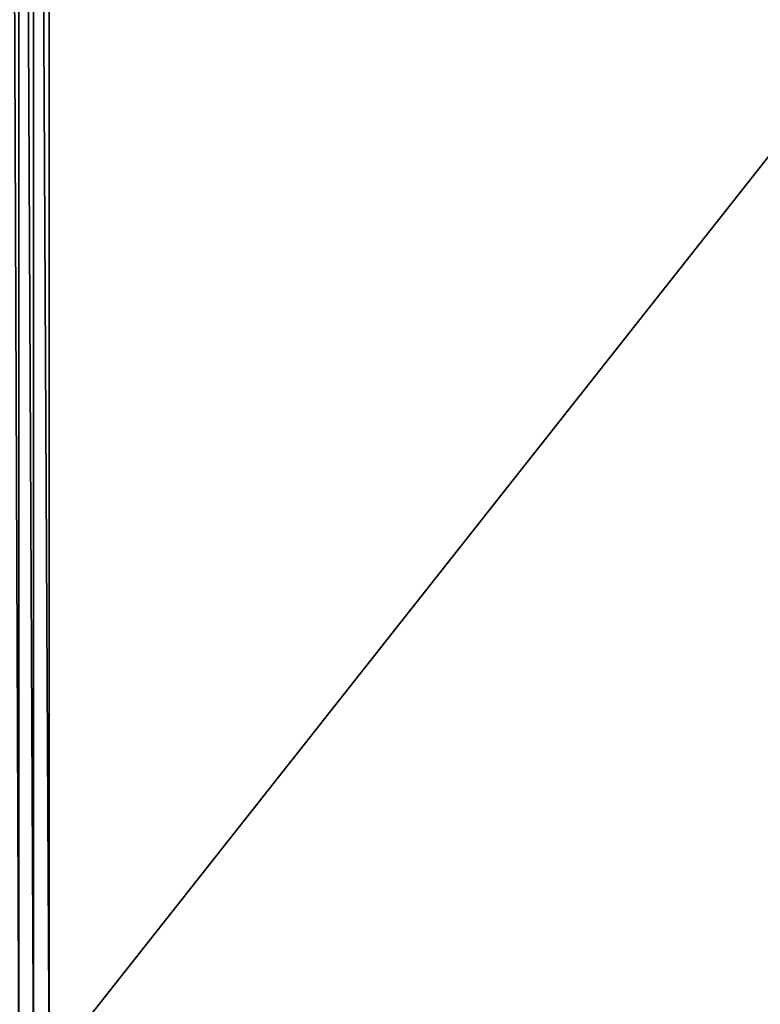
# Model space of a CAD drawing. Extents: x -344 to 288, y -960 to 1460.
# Tile 144 of 202: x -149 to -28, y 261 to 423. Entities that reach past the tile are written whole.
import ezdxf

# ---------------------------------------------------------------- set-up
doc = ezdxf.new("R2010")
doc.units = 0
doc.layers.add('POLYGON-OBJEKT', color=43, linetype='CONTINUOUS')

msp = doc.modelspace()

# ---------------------------------------------------------------- meshes
at = {"layer": 'POLYGON-OBJEKT'}
mesh = msp.add_polyface(dxfattribs=at)
corners = [(-280, 1450, 360), (-280, -950, 360), (279, 250, 360), (248.6207, 749, 478.5557), (-144.5506, 251, 460.4598), (-144.5506, 749, 460.4598), (248.6207, 251, 478.5557), (-151.4795, 251, 457.2088), (-152.9718, 251, 455.0669), (-152.9718, 749, 455.0669), (-151.4795, 749, 457.2088), (-149.4837, 251, 458.8916), (-149.4837, 749, 458.8916), (-147.1203, 251, 460.0004), (-147.1203, 749, 460.0004), (255.5177, 251, 478.0757), (255.5177, 749, 478.0757), (262.1217, 251, 476.0295), (262.1217, 749, 476.0295), (261.7176, 250, 475.1148), (255.3338, 250, 477.0927), (248.6667, 250, 477.5568), (-144.5046, 250, 459.4608), (-146.8174, 250, 459.0474), (-148.9444, 250, 458.0494), (-150.7406, 250, 456.535), (-152.0837, 250, 454.6072), (-153.8588, 251, 452.6117), (-152.882, 250, 452.3976), (-153.0813, 250, 450.0565), (-154.0802, 251, 450.0106), (-152.528, 250, 436.4), (-152.7205, 250, 435.7563), (-153.5121, 251, 436.5775), (-153.4825, 251, 437.0243), (-152.4836, 250, 437.0703)]
mesh.append_faces([[corners[k] for k in face] for face in [(0, 1, 2, 2), (3, 4, 5, 5), (6, 4, 3, 3), (7, 8, 9, 9), (10, 7, 9, 9), (11, 7, 10, 10), (12, 11, 10, 10), (13, 11, 12, 12), (14, 13, 12, 12), (4, 13, 14, 14), (5, 4, 14, 14), (15, 6, 3, 3), (16, 15, 3, 3), (17, 15, 16, 16), (18, 17, 16, 16), (15, 17, 19, 19), (20, 15, 19, 19), (6, 15, 20, 20), (21, 6, 20, 20), (6, 22, 4, 4), (21, 22, 6, 6), (13, 4, 22, 22), (23, 13, 22, 22), (11, 13, 23, 23), (24, 11, 23, 23), (7, 11, 24, 24), (25, 7, 24, 24), (8, 7, 25, 25), (26, 8, 25, 25), (27, 8, 26, 26), (28, 27, 26, 26), (29, 30, 28, 28), (31, 32, 33, 33), (34, 31, 33, 33), (35, 31, 34, 34)]])
mesh = msp.add_polyface(dxfattribs=at)
corners = [(-280, 1450, 360), (279, 250, 360), (279, 750, 360), (248.6207, 751, 478.5557), (-144.5046, 750, 459.4608), (-144.5506, 751, 460.4598), (248.6667, 750, 477.5568), (-147.1203, 751, 460.0004), (-146.8174, 750, 459.0474), (-149.4837, 751, 458.8916), (-148.9444, 750, 458.0494), (-151.4795, 751, 457.2088), (-150.7406, 750, 456.535), (-152.9718, 751, 455.0669), (-152.0837, 750, 454.6072), (-153.8588, 751, 452.6117), (-152.882, 750, 452.3976), (-153.0813, 750, 450.0565), (-154.0802, 751, 450.0106), (-152.528, 750, 436.4), (-152.7205, 750, 435.7563), (-153.5121, 751, 436.5775), (-153.4825, 751, 437.0243), (-152.4836, 750, 437.0703), (255.5177, 749, 478.0757), (248.6207, 749, 478.5557), (-144.5506, 749, 460.4598), (-153.8588, 749, 452.6117), (-152.9718, 749, 455.0669), (-151.4795, 749, 457.2088), (-149.4837, 749, 458.8916), (-147.1203, 749, 460.0004), (-153.4825, 749, 437.0243), (-153.5121, 749, 436.5775), (-153.6405, 749, 436.1484)]
mesh.append_faces([[corners[k] for k in face] for face in [(0, 1, 2, 2), (3, 4, 5, 5), (6, 4, 3, 3), (7, 5, 4, 4), (8, 7, 4, 4), (9, 7, 8, 8), (10, 9, 8, 8), (11, 9, 10, 10), (12, 11, 10, 10), (13, 11, 12, 12), (14, 13, 12, 12), (15, 13, 14, 14), (16, 15, 14, 14), (17, 18, 16, 16), (19, 20, 21, 21), (22, 19, 21, 21), (23, 19, 22, 22), (24, 25, 6, 6), (6, 26, 4, 4), (25, 26, 6, 6), (16, 27, 17, 17), (28, 27, 16, 16), (14, 28, 16, 16), (29, 28, 14, 14), (12, 29, 14, 14), (30, 29, 12, 12), (10, 30, 12, 12), (31, 30, 10, 10), (8, 31, 10, 10), (26, 31, 8, 8), (4, 26, 8, 8), (17, 32, 23, 23), (33, 23, 32, 32), (19, 23, 33, 33), (20, 19, 34, 34)]])

doc.saveas('drawing.dxf')
